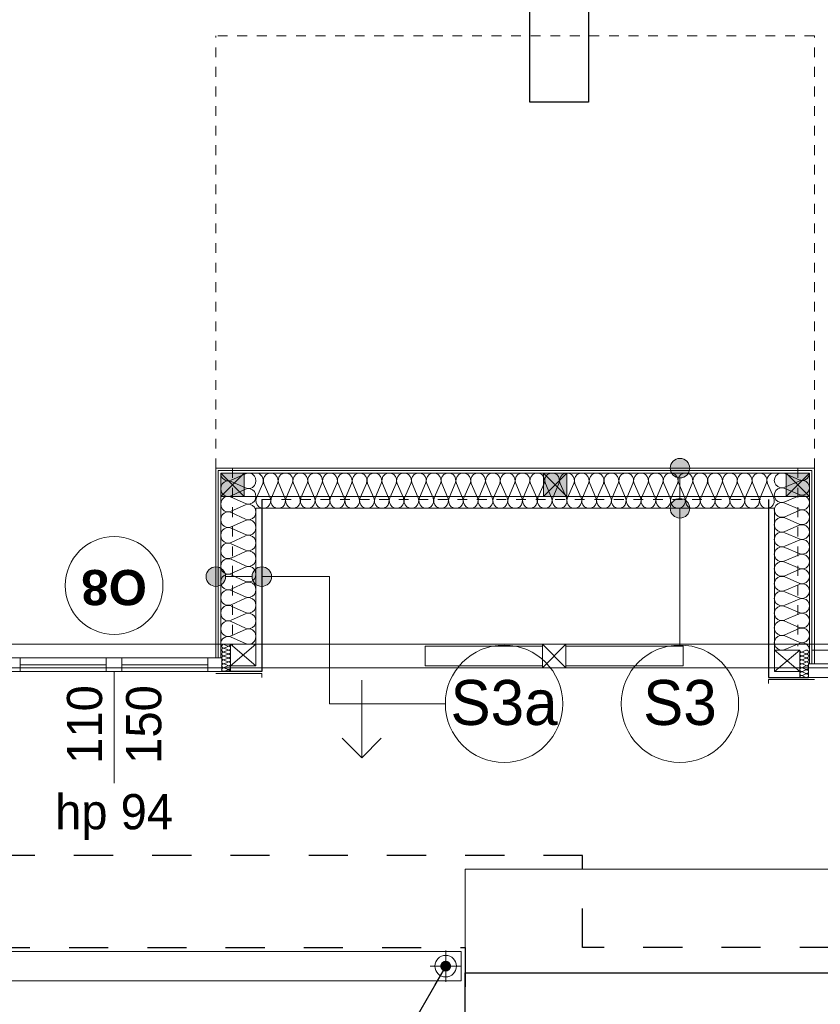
# Model space of a CAD drawing. Extents: x -251948 to -68259, y 37284 to 119967.
# Tile 9 of 41: x -117426 to -113334, y 47294 to 52325. Entities that reach past the tile are written whole.
import ezdxf

# ---------------------------------------------------------------- set-up
doc = ezdxf.new("R2010")
doc.units = 0
doc.header["$MEASUREMENT"] = 0
doc.linetypes.add('Hidden Line', pattern=[100, 50, -50])
doc.linetypes.add('Przerywana', pattern=[400, 200, -200])
for name, color, linetype in [('Arch ocieplenie', 7, 'Continuous'), ('Arch opisy', 7, 'Continuous'), ('Arch ściany działowe', 7, 'Continuous'), ('INWENT ODWODNIENIE', 7, 'Continuous')]:
    doc.layers.add(name, color=color, linetype=linetype)
for name, color, linetype, lineweight, true_color in [('Arch ocieplenie_Nr_Pióra__24', 7, 'Continuous', 13, 0x029e21), ('Arch okna_Nr_Pióra__82', 7, 'Continuous', 20, 0xaaaaaa), ('INWENT.ŚCIANY_Nr_Pióra__2', 7, 'Continuous', 13, 0x7f7f7f), ('Inwentaryzacja Konst._Nr_Pióra__3', 7, 'Continuous', 20, 0xff6600)]:
    doc.layers.add(name, color=color, linetype=linetype, lineweight=lineweight, true_color=true_color)
for name, color, linetype, lineweight in [('Arch opisy okien_Nr_Pióra__21', 7, 'Continuous', 13), ('Arch opisy_Nr_Pióra__1', 7, 'Continuous', 25), ('Arch opisy_Nr_Pióra__21', 7, 'Continuous', 13), ('Arch ściany działowe_Nr_Pióra__5', 7, 'Continuous', 13), ('INWENT DACH_Nr_Pióra__21', 7, 'Continuous', 13), ('INWENT ODWODNIENIE_Nr_Pióra__21', 7, 'Continuous', 13), ('INWENT ODWODNIENIE_Nr_Pióra__5', 7, 'Continuous', 13), ('INWENT OPISY_Nr_Pióra__21', 7, 'Continuous', 13), ('INWENT. OKNA_Nr_Pióra__1', 7, 'Continuous', 25), ('INWENT. OKNA_Nr_Pióra__21', 7, 'Continuous', 13), ('INWENT.ŚCIANY_Nr_Pióra__1', 7, 'Continuous', 25), ('INWENT.ŚCIANY_Nr_Pióra__20', 1, 'Continuous', 20)]:
    doc.layers.add(name, color=color, linetype=linetype, lineweight=lineweight)
doc.styles.add('GENERATED_STYLE_3', font='txt')
doc.styles.add('GENERATED_STYLE_5', font='txt')
doc.styles.add('GENERATED_STYLE_6', font='arialbd.ttf')
doc.dimstyles.new('GENERATED_STYLE__1', dxfattribs={"dimtxt": 0.18, "dimasz": 109.44, "dimexe": 0.18, "dimexo": 0.0625, "dimgap": 0.09, "dimtad": 0, "dimtih": 1, "dimtoh": 1, "dimdec": 4, "dimzin": 0, "dimdsep": 46, "dimcen": 0.09, "dimadec": 0, "dimazin": 0, "dimtfac": 1, "dimtdec": 4, "dimtmove": 0, "dimatfit": 3, "dimldrblk": 'ARROWHEAD_11', "dimfxl": 1, "dimtolj": 1, "dimtzin": 0, "dimarcsym": 0})

# ---------------------------------------------------------------- blocks, each defined once
blk = doc.blocks.new('Ściana_85', base_point=(-116423.7, 50033.6))
at = {"layer": 'Arch ściany działowe_Nr_Pióra__5', "linetype": 'Continuous'}
for p, q in [((-116423.7, 50033.6), (-116423.7, 49063.6)), ((-116411.2, 49063.6), (-116411.2, 50021.1)), ((-116423.7, 49063.6), (-116411.2, 49063.6))]:
    blk.add_line(p, q, dxfattribs=at)
blk = doc.blocks.new('Ściana_86', base_point=(-116411.2, 50021.1))
at = {"layer": 'Arch ściany działowe_Nr_Pióra__5', "linetype": 'Continuous'}
for p, q in [((-116411.2, 50021.1), (-116411.2, 49063.6)), ((-116398.7, 49063.6), (-116398.7, 50008.6)), ((-116411.2, 49063.6), (-116398.7, 49063.6))]:
    blk.add_line(p, q, dxfattribs=at)
blk = doc.blocks.new('Ściana_87', base_point=(-113363.7, 50033.6))
at = {"layer": 'Arch ściany działowe_Nr_Pióra__5', "linetype": 'Continuous'}
for p, q in [((-113376.2, 50021.1), (-113376.2, 49033.6)), ((-113363.7, 49033.6), (-113363.7, 50033.6)), ((-113376.2, 49033.6), (-113363.7, 49033.6))]:
    blk.add_line(p, q, dxfattribs=at)
blk = doc.blocks.new('Ściana_88', base_point=(-113376.2, 50021.1))
at = {"layer": 'Arch ściany działowe_Nr_Pióra__5', "linetype": 'Continuous'}
for p, q in [((-113376.2, 49033.6), (-113376.2, 50021.1)), ((-113388.7, 50008.6), (-113388.7, 49033.6)), ((-113388.7, 49033.6), (-113376.2, 49033.6))]:
    blk.add_line(p, q, dxfattribs=at)
blk = doc.blocks.new('Ściana_163', base_point=(-113363.7, 50033.6))
at = {"layer": 'Arch ściany działowe_Nr_Pióra__5', "linetype": 'Continuous'}
for p, q in [((-113363.7, 50033.6), (-116423.7, 50033.6)), ((-116411.2, 50021.1), (-113376.2, 50021.1))]:
    blk.add_line(p, q, dxfattribs=at)
blk = doc.blocks.new('Ściana_164', base_point=(-113376.2, 50021.1))
at = {"layer": 'Arch ściany działowe_Nr_Pióra__5', "linetype": 'Continuous'}
for p, q in [((-113376.2, 50021.1), (-116411.2, 50021.1)), ((-116398.7, 50008.6), (-113388.7, 50008.6))]:
    blk.add_line(p, q, dxfattribs=at)
blk = doc.blocks.new('Izolacja cieplna 14_58', base_point=(-116398.7, 49133.6))
at = {"layer": 'Arch ocieplenie_Nr_Pióra__24', "linetype": 'Continuous'}
for p, q in [((-116345.1, 49972.2), (-116272.4, 50005.3)), ((-116272.4, 49932.4), (-116345.1, 49965.5)), ((-116345.1, 49892.6), (-116272.4, 49925.7)), ((-116272.4, 49852.9), (-116345.1, 49885.9)), ((-116345.1, 49813.1), (-116272.4, 49846.2)), ((-116272.4, 49773.3), (-116345.1, 49806.4)), ((-116345.1, 49733.5), (-116272.4, 49766.6)), ((-116272.4, 49693.8), (-116345.1, 49726.9)), ((-116345.1, 49654), (-116272.4, 49687.1)), ((-116272.4, 49614.2), (-116345.1, 49647.3)), ((-116345.1, 49574.4), (-116272.4, 49607.5)), ((-116272.4, 49534.7), (-116345.1, 49567.8)), ((-116345.1, 49494.9), (-116272.4, 49528)), ((-116272.4, 49455.1), (-116345.1, 49488.2)), ((-116345.1, 49415.4), (-116272.4, 49448.4)), ((-116272.4, 49375.6), (-116345.1, 49408.7)), ((-116345.1, 49335.8), (-116272.4, 49368.9)), ((-116272.4, 49296), (-116345.1, 49329.1)), ((-116345.1, 49256.3), (-116272.4, 49289.4)), ((-116272.4, 49216.5), (-116345.1, 49249.6)), ((-116345.1, 49176.7), (-116272.4, 49209.8)), ((-116272.4, 49136.9), (-116345.1, 49170))]:
    blk.add_line(p, q, dxfattribs=at)
for centre, start_param, end_param in [((-116360.5, 49929.1), 5.870392, 9.837571), ((-116360.5, 50008.6), 1.570796, 3.554385), ((-116257, 49968.8), 2.728799, 6.695979), ((-116257, 49889.3), 2.728799, 6.695979), ((-116360.5, 49849.5), 5.870392, 9.837571), ((-116257, 49809.7), 2.728799, 6.695979), ((-116360.5, 49770), 5.870392, 9.837571), ((-116257, 49730.2), 2.728799, 6.695979), ((-116360.5, 49690.4), 5.870392, 9.837571), ((-116257, 49650.6), 2.728799, 6.695979), ((-116360.5, 49610.9), 5.870392, 9.837571), ((-116257, 49571.1), 2.728799, 6.695979), ((-116360.5, 49531.3), 5.870392, 9.837571), ((-116257, 49491.6), 2.728799, 6.695979), ((-116360.5, 49451.8), 5.870392, 9.837571), ((-116360.5, 49372.2), 5.870392, 9.837571), ((-116257, 49412), 2.728799, 6.695979), ((-116257, 49332.5), 2.728799, 6.695979), ((-116360.5, 49292.7), 5.870392, 9.837571), ((-116257, 49252.9), 2.728799, 6.695979), ((-116360.5, 49213.1), 5.870392, 9.837571), ((-116257, 49173.4), 2.728799, 6.695979), ((-116360.5, 49133.6), 5.870392, 7.853982)]:
    blk.add_ellipse(centre, major_axis=(0, 39.8), ratio=0.96252, start_param=start_param, end_param=end_param, dxfattribs=at)
blk = doc.blocks.new('Izolacja cieplna 14_59', base_point=(-116348.7, 48993.6))
at = {"layer": 'Arch ocieplenie_Nr_Pióra__24', "linetype": 'Continuous'}
for p, q in [((-116362.1, 49124.4), (-116380.3, 49132.8)), ((-116380.3, 49114.4), (-116362.1, 49122.8)), ((-116362.1, 49104.4), (-116380.3, 49112.8)), ((-116380.3, 49094.4), (-116362.1, 49102.8)), ((-116362.1, 49084.4), (-116380.3, 49092.8)), ((-116380.3, 49074.4), (-116362.1, 49082.8)), ((-116362.1, 49064.4), (-116380.3, 49072.8)), ((-116380.3, 49054.4), (-116362.1, 49062.8)), ((-116362.1, 49044.4), (-116380.3, 49052.8)), ((-116380.3, 49034.4), (-116362.1, 49042.8)), ((-116362.1, 49024.4), (-116380.3, 49032.8)), ((-116380.3, 49014.4), (-116362.1, 49022.8)), ((-116362.1, 49004.4), (-116380.3, 49012.8)), ((-116380.3, 48994.4), (-116362.1, 49002.8))]:
    blk.add_line(p, q, dxfattribs=at)
for centre, start_param, end_param in [((-116384.2, 49123.6), 5.870392, 9.837571), ((-116384.2, 49103.6), 5.870392, 9.837571), ((-116358.3, 49133.6), 2.7288, 4.712389), ((-116358.3, 49113.6), 2.7288, 6.695979), ((-116384.2, 49083.6), 5.870392, 9.837571), ((-116384.2, 49063.6), 5.870392, 9.837571), ((-116358.3, 49093.6), 2.7288, 6.695979), ((-116358.3, 49073.6), 2.7288, 6.695979), ((-116358.3, 49053.6), 2.7288, 6.695979), ((-116384.2, 49043.6), 5.870392, 9.837571), ((-116384.2, 49023.6), 5.870392, 9.837571), ((-116384.2, 49003.6), 5.870392, 9.837571), ((-116358.3, 49033.6), 2.7288, 6.695979), ((-116358.3, 49013.6), 2.7288, 6.695979), ((-116358.3, 48993.6), 4.712389, 6.695979)]:
    blk.add_ellipse(centre, major_axis=(0, 10), ratio=0.957061, start_param=start_param, end_param=end_param, dxfattribs=at)
blk = doc.blocks.new('Izolacja cieplna 14_61', base_point=(-113388.7, 49103.6))
at = {"layer": 'Arch ocieplenie_Nr_Pióra__24', "linetype": 'Continuous'}
for p, q in [((-113442.4, 49974.1), (-113515.1, 50005.4)), ((-113515.1, 49936.4), (-113442.4, 49967.7)), ((-113442.4, 49898.6), (-113515.1, 49930)), ((-113515.1, 49860.9), (-113442.4, 49892.3)), ((-113442.4, 49823.2), (-113515.1, 49854.6)), ((-113515.1, 49785.5), (-113442.4, 49816.9)), ((-113442.4, 49747.8), (-113515.1, 49779.2)), ((-113515.1, 49710.1), (-113442.4, 49741.5)), ((-113442.4, 49672.4), (-113515.1, 49703.8)), ((-113515.1, 49634.7), (-113442.4, 49666.1)), ((-113442.4, 49597), (-113515.1, 49628.4)), ((-113515.1, 49559.3), (-113442.4, 49590.6)), ((-113442.4, 49521.6), (-113515.1, 49552.9)), ((-113515.1, 49483.9), (-113442.4, 49515.2)), ((-113442.4, 49446.1), (-113515.1, 49477.5)), ((-113515.1, 49408.4), (-113442.4, 49439.8)), ((-113442.4, 49370.7), (-113515.1, 49402.1)), ((-113515.1, 49333), (-113442.4, 49364.4)), ((-113442.4, 49295.3), (-113515.1, 49326.7)), ((-113515.1, 49257.6), (-113442.4, 49289)), ((-113442.4, 49219.9), (-113515.1, 49251.3)), ((-113515.1, 49182.2), (-113442.4, 49213.6)), ((-113442.4, 49144.5), (-113515.1, 49175.9)), ((-113515.1, 49106.8), (-113442.4, 49138.1))]:
    blk.add_line(p, q, dxfattribs=at)
for centre, start_param, end_param in [((-113530.5, 49970.9), 4.299595, 8.266775), ((-113427, 50008.6), 1.158004, 3.141593), ((-113427, 49933.2), 1.158004, 5.125183), ((-113530.5, 49895.5), 4.299595, 8.266775), ((-113427, 49857.8), 1.158004, 5.125183), ((-113530.5, 49820.1), 4.299595, 8.266775), ((-113427, 49782.4), 1.158004, 5.125183), ((-113530.5, 49744.6), 4.299595, 8.266775), ((-113427, 49706.9), 1.158004, 5.125183), ((-113530.5, 49669.2), 4.299595, 8.266775), ((-113427, 49631.5), 1.158004, 5.125183), ((-113530.5, 49593.8), 4.299595, 8.266775), ((-113427, 49556.1), 1.158004, 5.125183), ((-113530.5, 49518.4), 4.299595, 8.266775), ((-113427, 49480.7), 1.158004, 5.125183), ((-113530.5, 49443), 4.299595, 8.266775), ((-113427, 49405.3), 1.158004, 5.125183), ((-113530.5, 49367.6), 4.299595, 8.266775), ((-113427, 49329.9), 1.158004, 5.125183), ((-113530.5, 49292.1), 4.299595, 8.266775), ((-113427, 49254.4), 1.158004, 5.125183), ((-113530.5, 49216.7), 4.299595, 8.266775), ((-113427, 49179), 1.158004, 5.125183), ((-113530.5, 49141.3), 4.299595, 8.266775), ((-113427, 49103.6), 3.141593, 5.125182)]:
    blk.add_ellipse(centre, major_axis=(-38.3, 0), ratio=0.985013, start_param=start_param, end_param=end_param, dxfattribs=at)
blk = doc.blocks.new('Izolacja cieplna 14_64', base_point=(-113438.7, 48963.6))
at = {"layer": 'Arch ocieplenie_Nr_Pióra__24', "linetype": 'Continuous'}
for p, q in [((-113425.3, 49094.4), (-113407.1, 49102.8)), ((-113407.1, 49084.4), (-113425.3, 49092.8)), ((-113425.3, 49074.4), (-113407.1, 49082.8)), ((-113407.1, 49064.4), (-113425.3, 49072.8)), ((-113425.3, 49054.4), (-113407.1, 49062.8)), ((-113407.1, 49044.4), (-113425.3, 49052.8)), ((-113425.3, 49034.4), (-113407.1, 49042.8)), ((-113407.1, 49024.4), (-113425.3, 49032.8)), ((-113425.3, 49014.4), (-113407.1, 49022.8)), ((-113407.1, 49004.4), (-113425.3, 49012.8)), ((-113425.3, 48994.4), (-113407.1, 49002.8)), ((-113407.1, 48984.4), (-113425.3, 48992.8)), ((-113425.3, 48974.4), (-113407.1, 48982.8)), ((-113407.1, 48964.4), (-113425.3, 48972.8))]:
    blk.add_line(p, q, dxfattribs=at)
for centre, start_param, end_param in [((-113429.2, 49083.6), 5.870392, 9.837571), ((-113429.2, 49063.6), 5.870392, 9.837571), ((-113429.2, 49103.6), 1.570796, 3.554385), ((-113403.3, 49093.6), 2.728799, 6.695979), ((-113403.3, 49073.6), 2.728799, 6.695979), ((-113403.3, 49053.6), 2.728799, 6.695979), ((-113429.2, 49043.6), 5.870392, 9.837571), ((-113429.2, 49023.6), 5.870392, 9.837571), ((-113429.2, 49003.6), 5.870392, 9.837571), ((-113403.3, 49033.6), 2.728799, 6.695979), ((-113403.3, 49013.6), 2.728799, 6.695979), ((-113429.2, 48983.6), 5.870392, 9.837571), ((-113429.2, 48963.6), 5.870392, 7.853982), ((-113403.3, 48993.6), 2.728799, 6.695979), ((-113403.3, 48973.6), 2.728799, 6.695979)]:
    blk.add_ellipse(centre, major_axis=(0, 10), ratio=0.957061, start_param=start_param, end_param=end_param, dxfattribs=at)
blk = doc.blocks.new('Izolacja cieplna 14_115', base_point=(-116218.7, 50008.6))
at = {"layer": 'Arch ocieplenie_Nr_Pióra__24', "linetype": 'Continuous'}
for p, q in [((-116215.6, 49882.2), (-116184.1, 49955)), ((-116177.7, 49955), (-116146.2, 49882.2)), ((-116139.8, 49882.2), (-116108.3, 49955)), ((-116102, 49955), (-116070.5, 49882.2)), ((-116064.1, 49882.2), (-116032.6, 49955)), ((-116026.3, 49955), (-115994.8, 49882.2)), ((-115988.4, 49882.2), (-115956.9, 49955)), ((-115950.6, 49955), (-115919.1, 49882.2)), ((-115912.7, 49882.2), (-115881.2, 49955)), ((-115874.8, 49955), (-115843.3, 49882.2)), ((-115837, 49882.2), (-115805.5, 49955)), ((-115799.1, 49955), (-115767.6, 49882.2)), ((-115761.3, 49882.2), (-115729.8, 49955)), ((-115723.4, 49955), (-115691.9, 49882.2)), ((-115685.6, 49882.2), (-115654.1, 49955)), ((-115647.7, 49955), (-115616.2, 49882.2)), ((-115609.8, 49882.2), (-115578.3, 49955)), ((-115572, 49955), (-115540.5, 49882.2)), ((-115534.1, 49882.2), (-115502.6, 49955)), ((-115496.3, 49955), (-115464.8, 49882.2)), ((-115458.4, 49882.2), (-115426.9, 49955)), ((-115420.6, 49955), (-115389.1, 49882.2)), ((-115382.7, 49882.2), (-115351.2, 49955)), ((-115344.8, 49955), (-115313.3, 49882.2)), ((-115307, 49882.2), (-115275.5, 49955)), ((-115269.1, 49955), (-115237.6, 49882.2)), ((-115231.3, 49882.2), (-115199.8, 49955)), ((-115193.4, 49955), (-115161.9, 49882.2)), ((-115155.6, 49882.2), (-115124.1, 49955)), ((-115117.7, 49955), (-115086.2, 49882.2)), ((-115079.8, 49882.2), (-115048.3, 49955)), ((-115042, 49955), (-115010.5, 49882.2)), ((-115004.1, 49882.2), (-114972.6, 49955)), ((-114966.3, 49955), (-114934.8, 49882.2)), ((-114928.4, 49882.2), (-114896.9, 49955)), ((-114890.6, 49955), (-114859.1, 49882.2)), ((-114852.7, 49882.2), (-114821.2, 49955)), ((-114814.8, 49955), (-114783.3, 49882.2)), ((-114777, 49882.2), (-114745.5, 49955)), ((-114739.1, 49955), (-114707.6, 49882.2)), ((-114701.3, 49882.2), (-114669.8, 49955)), ((-114663.4, 49955), (-114631.9, 49882.2)), ((-114625.6, 49882.2), (-114594.1, 49955)), ((-114587.7, 49955), (-114556.2, 49882.2)), ((-114549.8, 49882.2), (-114518.3, 49955)), ((-114512, 49955), (-114480.5, 49882.2)), ((-114474.1, 49882.2), (-114442.6, 49955)), ((-114436.3, 49955), (-114404.8, 49882.2)), ((-114398.4, 49882.2), (-114366.9, 49955)), ((-114360.6, 49955), (-114329.1, 49882.2)), ((-114322.7, 49882.2), (-114291.2, 49955)), ((-114284.8, 49955), (-114253.3, 49882.2)), ((-114247, 49882.2), (-114215.5, 49955)), ((-114209.1, 49955), (-114177.6, 49882.2)), ((-114171.3, 49882.2), (-114139.8, 49955)), ((-114133.4, 49955), (-114101.9, 49882.2)), ((-114095.6, 49882.2), (-114064.1, 49955)), ((-114057.7, 49955), (-114026.2, 49882.2)), ((-114019.8, 49882.2), (-113988.3, 49955)), ((-113982, 49955), (-113950.5, 49882.2)), ((-113944.1, 49882.2), (-113912.6, 49955)), ((-113906.3, 49955), (-113874.8, 49882.2)), ((-113868.4, 49882.2), (-113836.9, 49955)), ((-113830.6, 49955), (-113799.1, 49882.2)), ((-113792.7, 49882.2), (-113761.2, 49955)), ((-113754.8, 49955), (-113723.3, 49882.2)), ((-113717, 49882.2), (-113685.5, 49955)), ((-113679.1, 49955), (-113647.6, 49882.2)), ((-113641.3, 49882.2), (-113609.8, 49955)), ((-113603.4, 49955), (-113571.9, 49882.2))]:
    blk.add_line(p, q, dxfattribs=at)
for centre, start_param, end_param in [((-116218.7, 49970.3), 4.299596, 6.283185), ((-116143, 49970.3), 4.299595, 8.266774), ((-116067.3, 49970.3), 4.299595, 8.266774), ((-115991.6, 49970.3), 4.299595, 8.266774), ((-115915.9, 49970.3), 4.299595, 8.266774), ((-115840.2, 49970.3), 4.299595, 8.266774), ((-115764.5, 49970.3), 4.299595, 8.266774), ((-115688.7, 49970.3), 4.299595, 8.266774), ((-115613, 49970.3), 4.299595, 8.266774), ((-115537.3, 49970.3), 4.299595, 8.266774), ((-115461.6, 49970.3), 4.299595, 8.266774), ((-115385.9, 49970.3), 4.299595, 8.266774), ((-115310.2, 49970.3), 4.299595, 8.266774), ((-115234.5, 49970.3), 4.299595, 8.266774), ((-115158.7, 49970.3), 4.299595, 8.266774), ((-115083, 49970.3), 4.299595, 8.266774), ((-115007.3, 49970.3), 4.299595, 8.266774), ((-114931.6, 49970.3), 4.299595, 8.266774), ((-114855.9, 49970.3), 4.299595, 8.266774), ((-114780.2, 49970.3), 4.299595, 8.266774), ((-114704.5, 49970.3), 4.299595, 8.266774), ((-114628.7, 49970.3), 4.299595, 8.266774), ((-114553, 49970.3), 4.299595, 8.266774), ((-114477.3, 49970.3), 4.299595, 8.266774), ((-114401.6, 49970.3), 4.299595, 8.266774), ((-114325.9, 49970.3), 4.299595, 8.266774), ((-114250.2, 49970.3), 4.299595, 8.266774), ((-114174.5, 49970.3), 4.299595, 8.266774), ((-114098.7, 49970.3), 4.299595, 8.266774), ((-114023, 49970.3), 4.299595, 8.266774), ((-113947.3, 49970.3), 4.299595, 8.266774), ((-113871.6, 49970.3), 4.299595, 8.266774), ((-113795.9, 49970.3), 4.299595, 8.266774), ((-113720.2, 49970.3), 4.299595, 8.266774), ((-113644.5, 49970.3), 4.299595, 8.266774), ((-113568.7, 49970.3), 0, 1.983589), ((-116180.9, 49866.9), 1.158003, 5.125183), ((-116105.2, 49866.9), 1.158003, 5.125183), ((-116029.5, 49866.9), 1.158003, 5.125183), ((-115953.7, 49866.9), 1.158003, 5.125183), ((-115878, 49866.9), 1.158003, 5.125183), ((-115802.3, 49866.9), 1.158003, 5.125183), ((-115726.6, 49866.9), 1.158003, 5.125183), ((-115650.9, 49866.9), 1.158003, 5.125183), ((-115575.2, 49866.9), 1.158003, 5.125183), ((-115499.5, 49866.9), 1.158003, 5.125183), ((-115423.7, 49866.9), 1.158003, 5.125183), ((-115348, 49866.9), 1.158003, 5.125183), ((-115272.3, 49866.9), 1.158003, 5.125183), ((-115196.6, 49866.9), 1.158003, 5.125183), ((-115120.9, 49866.9), 1.158003, 5.125183), ((-115045.2, 49866.9), 1.158003, 5.125183), ((-114969.5, 49866.9), 1.158003, 5.125183), ((-114893.7, 49866.9), 1.158003, 5.125183), ((-114818, 49866.9), 1.158003, 5.125183), ((-114742.3, 49866.9), 1.158003, 5.125183), ((-114666.6, 49866.9), 1.158003, 5.125183), ((-114590.9, 49866.9), 1.158003, 5.125183), ((-114515.2, 49866.9), 1.158003, 5.125183), ((-114439.5, 49866.9), 1.158003, 5.125183), ((-114363.7, 49866.9), 1.158003, 5.125183), ((-114288, 49866.9), 1.158003, 5.125183), ((-114212.3, 49866.9), 1.158003, 5.125183), ((-114136.6, 49866.9), 1.158003, 5.125183), ((-114060.9, 49866.9), 1.158003, 5.125183), ((-113985.2, 49866.9), 1.158003, 5.125183), ((-113909.5, 49866.9), 1.158003, 5.125183), ((-113833.7, 49866.9), 1.158003, 5.125183), ((-113758, 49866.9), 1.158003, 5.125183), ((-113682.3, 49866.9), 1.158003, 5.125183), ((-113606.6, 49866.9), 1.158003, 5.125183)]:
    blk.add_ellipse(centre, major_axis=(0, 38.3), ratio=0.9889, start_param=start_param, end_param=end_param, dxfattribs=at)
blk = doc.blocks.new('Linia_15', base_point=(-115677.7, 48949.5))
at = {"layer": 'INWENT ODWODNIENIE_Nr_Pióra__21', "linetype": 'Continuous'}
for q in [(-115777.7, 48653.7), (-115577.7, 48653.7)]:
    blk.add_line((-115677.7, 48553.7), q, dxfattribs=at)
at = {"layer": 'INWENT ODWODNIENIE_Nr_Pióra__5', "linetype": 'Continuous'}
blk.add_line((-115677.7, 48949.5), (-115677.7, 48553.7), dxfattribs=at)
blk = doc.blocks.new('Linia_42', base_point=(-114051.2, 50033.6))
at = {"layer": 'Arch opisy_Nr_Pióra__21', "linetype": 'Continuous'}
for points in [[(-114001.2, 50033.6), (-114005, 50052.7), (-114015.9, 50069), (-114032.1, 50079.8), (-114051.2, 50083.6), (-114070.4, 50079.8), (-114086.6, 50069), (-114097.4, 50052.7), (-114101.2, 50033.6), (-114097.4, 50014.5), (-114086.6, 49998.2), (-114070.4, 49987.4), (-114051.2, 49983.6), (-114032.1, 49987.4), (-114015.9, 49998.2), (-114005, 50014.5)], [(-114001.2, 49828.6), (-114005, 49847.7), (-114015.9, 49864), (-114032.1, 49874.8), (-114051.2, 49878.6), (-114070.4, 49874.8), (-114086.6, 49864), (-114097.4, 49847.7), (-114101.2, 49828.6), (-114097.4, 49809.5), (-114086.6, 49793.2), (-114070.4, 49782.4), (-114051.2, 49778.6), (-114032.1, 49782.4), (-114015.9, 49793.2), (-114005, 49809.5)]]:
    blk.add_hatch(color=256, dxfattribs=at).paths.add_polyline_path(points, flags=0)
blk.add_line((-114051.2, 49983.6), (-114051.2, 49878.6), dxfattribs=at)
for centre in [(-114051.2, 50033.6), (-114051.2, 49828.6)]:
    blk.add_circle(centre, 50, dxfattribs=at)
blk = doc.blocks.new('Linia_43', base_point=(-114051.2, 49828.6))
at = {"layer": 'Arch opisy_Nr_Pióra__21', "linetype": 'Continuous'}
blk.add_line((-114051.2, 49828.6), (-114051.2, 49129.6), dxfattribs=at)
blk.add_circle((-114051.2, 48829.6), 300, dxfattribs=at)
blk = doc.blocks.new('Linia_62', base_point=(-116423.7, 49479.2))
at = {"layer": 'Arch opisy_Nr_Pióra__21', "linetype": 'Continuous'}
for points in [[(-116373.7, 49479.2), (-116377.5, 49498.3), (-116388.4, 49514.5), (-116404.6, 49525.4), (-116423.7, 49529.2), (-116442.9, 49525.4), (-116459.1, 49514.5), (-116469.9, 49498.3), (-116473.7, 49479.2), (-116469.9, 49460), (-116459.1, 49443.8), (-116442.9, 49433), (-116423.7, 49429.2), (-116404.6, 49433), (-116388.4, 49443.8), (-116377.5, 49460)], [(-116138.7, 49479.2), (-116142.5, 49498.3), (-116153.4, 49514.5), (-116169.6, 49525.4), (-116188.7, 49529.2), (-116207.9, 49525.4), (-116224.1, 49514.5), (-116234.9, 49498.3), (-116238.7, 49479.2), (-116234.9, 49460), (-116224.1, 49443.8), (-116207.9, 49433), (-116188.7, 49429.2), (-116169.6, 49433), (-116153.4, 49443.8), (-116142.5, 49460)]]:
    blk.add_hatch(color=256, dxfattribs=at).paths.add_polyline_path(points, flags=0)
blk.add_line((-116373.7, 49479.2), (-116238.7, 49479.2), dxfattribs=at)
for centre in [(-116423.7, 49479.2), (-116188.7, 49479.2)]:
    blk.add_circle(centre, 50, dxfattribs=at)
blk = doc.blocks.new('Linia_63', base_point=(-115843.4, 48829.6))
at = {"layer": 'Arch opisy_Nr_Pióra__21', "linetype": 'Continuous'}
blk.add_line((-115843.4, 48829.6), (-115250.5, 48829.6), dxfattribs=at)
blk.add_circle((-114950.5, 48829.6), 300, dxfattribs=at)
blk = doc.blocks.new('ARROWHEAD_11')
at = {"color": 0, "linetype": 'Continuous', "lineweight": 0}
blk.add_line((0, 0), (-1, 0), dxfattribs=at)
at = {"color": 0, "linetype": 'Continuous', "lineweight": 0, "const_width": 0.25, "flags": 128}
blk.add_lwpolyline([(-0.125, 0, 1), (0.125, 0, 1)], format="xyb", close=True, dxfattribs=at)

msp = doc.modelspace()

# ---------------------------------------------------------------- hatches: boundary and pattern name
at = {"layer": 'Arch okna_Nr_Pióra__82', "linetype": 'Continuous'}
for points in [[(-116398.74, 49888.6), (-116278.74, 49888.6), (-116278.74, 50008.6), (-116398.74, 50008.6)], [(-114748.74, 49888.6), (-114628.74, 49888.6), (-114628.74, 50008.6), (-114748.74, 50008.6)], [(-113508.74, 49888.6), (-113388.74, 49888.6), (-113388.74, 50008.6), (-113508.74, 50008.6)]]:
    msp.add_hatch(color=256, dxfattribs=at).paths.add_polyline_path(points, flags=0)

# ---------------------------------------------------------------- linework, layer by layer
at = {"layer": 'Arch ocieplenie_Nr_Pióra__24', "linetype": 'Continuous'}
for p, q in [((-116218.74, 49133.6), (-116218.74, 49828.6)), ((-116218.74, 49828.6), (-113568.74, 49828.6)), ((-113568.74, 49103.6), (-113568.74, 49828.6)), ((-116348.74, 48993.6), (-116348.74, 49023.6)), ((-113438.74, 48963.6), (-113438.74, 48993.6))]:
    msp.add_line(p, q, dxfattribs=at)
at = {"layer": 'Arch opisy okien_Nr_Pióra__21', "linetype": 'Continuous'}
msp.add_circle((-116943.74, 49433.6), 250, dxfattribs=at)
at = {"layer": 'Arch opisy_Nr_Pióra__21', "linetype": 'Continuous'}
for p, q in [((-116188.74, 49479.18), (-115843.37, 49479.18)), ((-115843.37, 49479.18), (-115843.37, 48829.64))]:
    msp.add_line(p, q, dxfattribs=at)
at = {"layer": 'INWENT DACH_Nr_Pióra__21', "linetype": 'Hidden Line'}
for p, q in [((-116423.74, 50033.6), (-116423.74, 52243.6)), ((-113363.74, 52243.6), (-116423.74, 52243.6)), ((-113363.74, 50033.6), (-113363.74, 52243.6))]:
    msp.add_line(p, q, dxfattribs=at)
at = {"layer": 'INWENT ODWODNIENIE_Nr_Pióra__21', "linetype": 'Continuous'}
for p, q in [((-115248.74, 47408.6), (-115248.74, 47568.6)), ((-115168.74, 47488.6), (-115328.74, 47488.6))]:
    msp.add_line(p, q, dxfattribs=at)
msp.add_circle((-115248.74, 47488.6), 55, dxfattribs=at)
at = {"layer": 'INWENT ODWODNIENIE_Nr_Pióra__5', "linetype": 'Continuous'}
for p, q in [((-107308.74, 47983.6), (-115148.74, 47983.6)), ((-115148.74, 47453.6), (-115148.74, 47983.6)), ((-127128.74, 47563.6), (-115168.74, 47563.6)), ((-115168.74, 47563.6), (-115168.74, 47413.6)), ((-127278.74, 47413.6), (-115168.74, 47413.6))]:
    msp.add_line(p, q, dxfattribs=at)
at = {"layer": 'INWENT OPISY_Nr_Pióra__21', "linetype": 'Continuous'}
msp.add_line((-116943.74, 48993.6), (-116943.74, 48423.6), dxfattribs=at)
at = {"layer": 'INWENT. OKNA_Nr_Pióra__1', "linetype": 'Continuous'}
for p, q in [((-115148.74, 47453.6), (-99468.74, 47453.6)), ((-115148.74, 47113.6), (-115148.74, 47453.6))]:
    msp.add_line(p, q, dxfattribs=at)
at = {"layer": 'INWENT. OKNA_Nr_Pióra__21', "linetype": 'Continuous'}
for p, q in [((-116413.74, 49133.6), (-117473.74, 49133.6)), ((-116218.74, 49023.6), (-116348.74, 49133.6)), ((-116218.74, 49133.6), (-116348.74, 49023.6)), ((-116348.74, 49133.6), (-116218.74, 49133.6)), ((-116348.74, 49023.6), (-116348.74, 49133.6)), ((-116218.74, 49133.6), (-116218.74, 49023.6)), ((-117493.74, 49063.6), (-116393.74, 49063.6)), ((-117423.74, 48993.6), (-117423.74, 49063.6)), ((-116983.74, 48993.6), (-116983.74, 49063.6)), ((-116903.74, 48993.6), (-116903.74, 49063.6)), ((-116463.74, 48993.6), (-116463.74, 49063.6)), ((-116393.74, 48993.6), (-116393.74, 49063.6)), ((-113568.74, 49103.6), (-113568.74, 48993.6)), ((-113438.74, 49103.6), (-113568.74, 49103.6)), ((-113568.74, 49103.6), (-113438.74, 48993.6)), ((-113568.74, 48993.6), (-113438.74, 49103.6)), ((-113438.74, 48993.6), (-113438.74, 49103.6)), ((-112313.74, 49103.6), (-113373.74, 49103.6)), ((-116983.74, 49028.6), (-117423.74, 49028.6)), ((-116463.74, 49028.6), (-116903.74, 49028.6)), ((-116218.74, 49023.6), (-116348.74, 49023.6)), ((-113393.74, 49033.6), (-112293.74, 49033.6)), ((-113393.74, 48963.6), (-113393.74, 49033.6)), ((-116393.74, 48993.6), (-117493.74, 48993.6)), ((-113568.74, 48993.6), (-113438.74, 48993.6)), ((-112293.74, 48963.6), (-113393.74, 48963.6))]:
    msp.add_line(p, q, dxfattribs=at)
at = {"layer": 'INWENT.ŚCIANY_Nr_Pióra__1', "linetype": 'Continuous'}
for p, q in [((-114818.74, 51903.6), (-114818.74, 54643.6)), ((-114518.74, 53443.6), (-114518.74, 51903.6)), ((-114518.74, 51903.6), (-114818.74, 51903.6)), ((-116188.74, 49873.6), (-116188.74, 48993.6)), ((-113598.74, 49873.6), (-113598.74, 48963.6)), ((-116188.74, 48993.6), (-116393.74, 48993.6)), ((-113598.74, 48963.6), (-113393.74, 48963.6))]:
    msp.add_line(p, q, dxfattribs=at)
at = {"layer": 'INWENT.ŚCIANY_Nr_Pióra__1', "linetype": 'Przerywana'}
for p, q in [((-114548.74, 48053.6), (-126588.74, 48053.6)), ((-114548.74, 47583.6), (-114548.74, 48053.6)), ((-126773.74, 47583.6), (-115148.74, 47583.6)), ((-115148.74, 47583.6), (-115148.74, 46803.6)), ((-100038.74, 47583.6), (-114548.74, 47583.6))]:
    msp.add_line(p, q, dxfattribs=at)
at = {"layer": 'INWENT.ŚCIANY_Nr_Pióra__2', "linetype": 'Hidden Line'}
for p, q in [((-116338.74, 50033.6), (-116338.74, 49123.6)), ((-113448.74, 50033.6), (-113448.74, 49123.6)), ((-116188.74, 49873.6), (-113598.74, 49873.6))]:
    msp.add_line(p, q, dxfattribs=at)
at = {"layer": 'INWENT.ŚCIANY_Nr_Pióra__20', "linetype": 'Continuous'}
for p, q in [((-116423.74, 48983.6), (-116188.74, 48983.6)), ((-116188.74, 48983.6), (-116188.74, 48963.6)), ((-113598.74, 48953.6), (-113598.74, 48933.6)), ((-113363.74, 48953.6), (-113598.74, 48953.6))]:
    msp.add_line(p, q, dxfattribs=at)
at = {"layer": 'Inwentaryzacja Konst._Nr_Pióra__3', "linetype": 'Continuous'}
for p, q in [((-116398.74, 50008.6), (-113388.74, 50008.6)), ((-116398.74, 49888.6), (-116398.74, 50008.6)), ((-116398.74, 50008.6), (-116278.74, 50008.6)), ((-116398.74, 49888.6), (-116278.74, 50008.6)), ((-116278.74, 49888.6), (-116398.74, 50008.6)), ((-116278.74, 50008.6), (-116278.74, 49888.6)), ((-114748.74, 49888.6), (-114748.74, 50008.6)), ((-114748.74, 50008.6), (-114628.74, 50008.6)), ((-114748.74, 49888.6), (-114628.74, 50008.6)), ((-114628.74, 49888.6), (-114748.74, 50008.6)), ((-114628.74, 50008.6), (-114628.74, 49888.6)), ((-113508.74, 49888.6), (-113508.74, 50008.6)), ((-113508.74, 50008.6), (-113388.74, 50008.6)), ((-113508.74, 49888.6), (-113388.74, 50008.6)), ((-113388.74, 49888.6), (-113508.74, 50008.6)), ((-113388.74, 50008.6), (-113388.74, 49888.6)), ((-113388.74, 49888.6), (-116398.74, 49888.6)), ((-116278.74, 49888.6), (-116398.74, 49888.6)), ((-114628.74, 49888.6), (-114748.74, 49888.6)), ((-113388.74, 49888.6), (-113508.74, 49888.6))]:
    msp.add_line(p, q, dxfattribs=at)
at = {"layer": 'Inwentaryzacja Konst._Nr_Pióra__3', "color": 2}
for p, q in [((-114634.06, 49013.6), (-114754.06, 49133.6)), ((-114634.06, 49133.6), (-114754.06, 49013.6))]:
    msp.add_line(p, q, dxfattribs=at)
for points in [[(-125499.06, 49013.6), (-87898.74, 49013.6), (-87898.74, 49133.6), (-125499.06, 49133.6)], [(-114754.06, 49133.6), (-114634.06, 49133.6), (-114634.06, 49013.6), (-114754.06, 49013.6)]]:
    msp.add_lwpolyline(points, close=True, dxfattribs=at)
at = {"layer": 'Inwentaryzacja Konst._Nr_Pióra__3', "color": 1}
for points in [[(-115354.06, 49123.6), (-114754.06, 49123.6), (-114754.06, 49023.6), (-115354.06, 49023.6)], [(-114634.06, 49123.6), (-114034.06, 49123.6), (-114034.06, 49023.6), (-114634.06, 49023.6)]]:
    msp.add_lwpolyline(points, close=True, dxfattribs=at)

# ---------------------------------------------------------------- block references
at = {"layer": 'Arch ocieplenie', "color": 104, "linetype": 'Continuous', "lineweight": 20, "true_color": 0x029e21}
for name, p in [('Izolacja cieplna 14_58', (-116398.74, 49133.6)), ('Izolacja cieplna 14_115', (-116218.74, 50008.6)), ('Izolacja cieplna 14_61', (-113388.74, 49103.6)), ('Izolacja cieplna 14_59', (-116348.74, 48993.6)), ('Izolacja cieplna 14_64', (-113438.74, 48963.6))]:
    msp.add_blockref(name, p, dxfattribs=at)
at = {"layer": 'Arch opisy', "linetype": 'Continuous'}
for name, p in [('Linia_42', (-114051.23, 50033.6)), ('Linia_43', (-114051.23, 49828.6)), ('Linia_62', (-116423.74, 49479.18)), ('Linia_63', (-115843.37, 48829.64))]:
    msp.add_blockref(name, p, dxfattribs=at)
at = {"layer": 'Arch ściany działowe'}
for name, p in [('Ściana_85', (-116423.74, 50033.6)), ('Ściana_163', (-113363.74, 50033.6)), ('Ściana_86', (-116411.24, 50021.1)), ('Ściana_164', (-113376.24, 50021.1)), ('Ściana_88', (-113376.24, 50021.1)), ('Ściana_87', (-113363.74, 50033.6))]:
    msp.add_blockref(name, p, dxfattribs=at)
at = {"layer": 'INWENT ODWODNIENIE', "linetype": 'Continuous'}
msp.add_blockref('Linia_15', (-115677.69, 48949.46), dxfattribs=at)

# ---------------------------------------------------------------- texts
at = {"layer": 'Arch opisy okien_Nr_Pióra__21', "linetype": 'Continuous', "insert": (-116943.74, 49333.32), "char_height": 180, "attachment_point": 2, "rotation": 180, "style": 'GENERATED_STYLE_6'}
msp.add_mtext('{O8}', dxfattribs=at)
at = {"layer": 'Arch opisy_Nr_Pióra__1', "linetype": 'Continuous', "char_height": 230, "attachment_point": 2, "style": 'GENERATED_STYLE_3'}
for s, insert in [('{S3a}', (-114950.47, 48951.02)), ('{S3}', (-114051.23, 48951.02))]:
    msp.add_mtext(s, dxfattribs=dict(at, insert=insert))
at = {"layer": 'INWENT OPISY_Nr_Pióra__21', "linetype": 'Continuous', "insert": (-117184.94, 48723.6), "char_height": 180, "width": 1346.3341, "attachment_point": 2, "rotation": 90, "line_spacing_factor": 1.008452, "style": 'GENERATED_STYLE_5'}
msp.add_mtext('{110\\P150}', dxfattribs=at)
at = {"layer": 'INWENT OPISY_Nr_Pióra__21', "linetype": 'Continuous', "insert": (-116943.74, 48367.95), "char_height": 180, "attachment_point": 2, "style": 'GENERATED_STYLE_5'}
msp.add_mtext('{hp 94}', dxfattribs=at)

# ---------------------------------------------------------------- leaders
at = {"layer": 'INWENT OPISY_Nr_Pióra__21', "linetype": 'Continuous', "annotation_type": 0, "has_hookline": 1, "hookline_direction": 1, "text_width": 394.29}
msp.add_leader([(-115248.74, 47488.6), (-116057.4, 46088.88), (-116432.34, 46088.88)], dimstyle='GENERATED_STYLE__1', dxfattribs=at)

doc.saveas('drawing.dxf')
